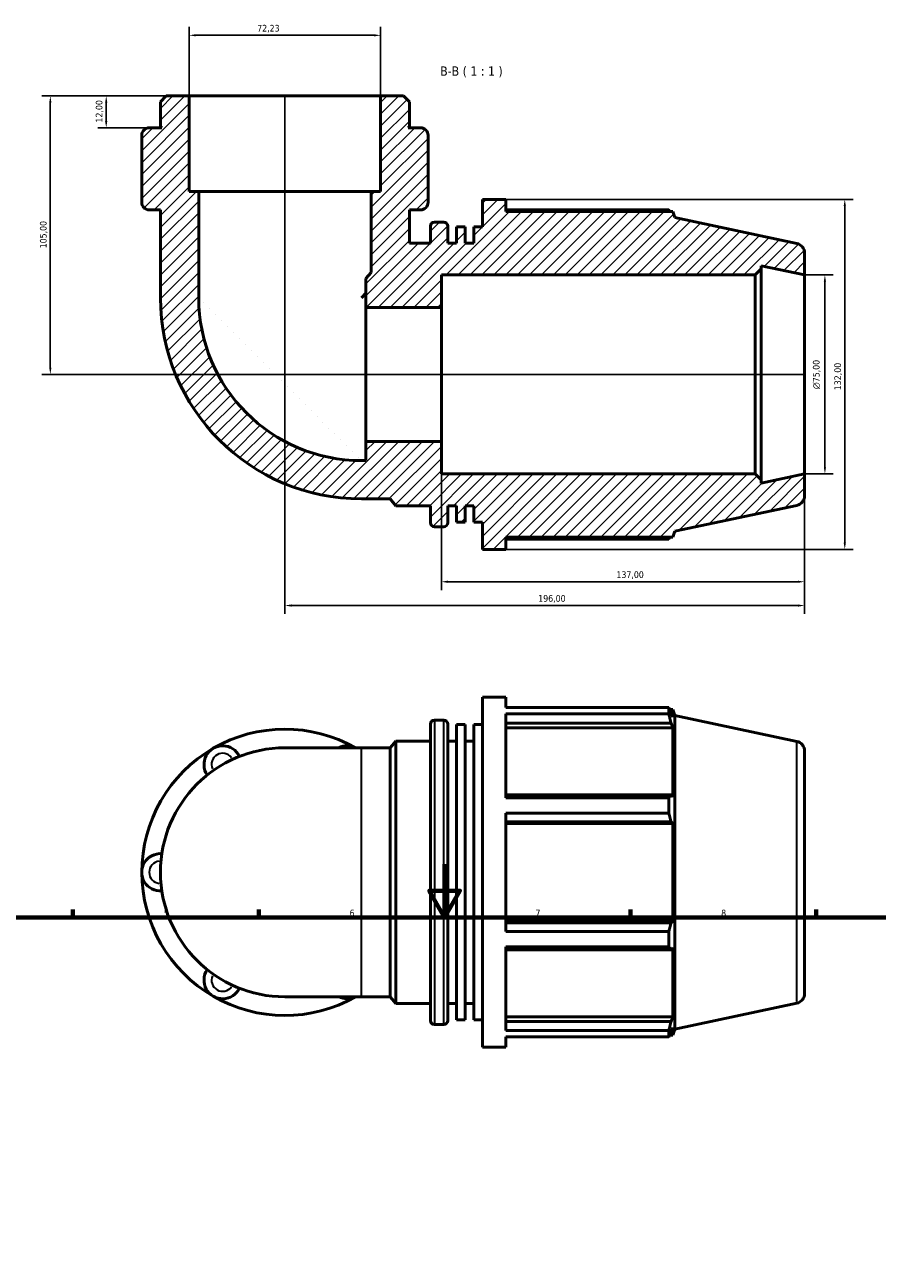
# Model space of a CAD drawing. Header units: millimetres. Extents: x 0 to 924, y -23 to 911.
# Tile 5 of 6: x 262 to 584, y 444 to 911. Entities that reach past the tile are written whole.
import ezdxf

# ---------------------------------------------------------------- set-up
doc = ezdxf.new("R2010")
doc.units = ezdxf.units.MM
for name, color, linetype, lineweight in [('Border (ISO)', 7, 'Continuous', 70), ('Dimension (ISO)', 7, 'Continuous', 25), ('Hatch (ISO)', 7, 'Continuous', 18), ('Symbol (ISO)', 7, 'Continuous', 25), ('Visible (ISO)', 7, 'Continuous', 50), ('Visible Narrow (ISO)', 7, 'Continuous', 35)]:
    doc.layers.add(name, color=color, linetype=linetype, lineweight=lineweight)
doc.styles.add('Label Text (ISO)', font='tahoma.ttf')
doc.styles.add('Note Text (ISO)', font='tahoma.ttf')
doc.dimstyles.new('Default (ISO)', dxfattribs={"dimtxt": 2.5, "dimasz": 2.5, "dimexe": 3.175, "dimexo": 0, "dimgap": 0.762, "dimtad": 1, "dimrnd": 1e-08, "dimzin": 0, "dimtxsty": 'Note Text (ISO)', "dimcen": 0.09, "dimdle": 10, "dimclrd": 256, "dimclre": 256, "dimclrt": 232, "dimazin": 0, "dimtfac": 1.40208, "dimtmove": 0, "dimatfit": 3, "dimfxl": 1, "dimtolj": 1, "dimtzin": 0, "dimlwd": -1, "dimlwe": -1, "dimarcsym": 0})

# ---------------------------------------------------------------- blocks, each defined once
blk = doc.blocks.new('Borders Default Border')
at = {"layer": 'Border (ISO)'}
for p, q in [((280.33, 574), (280.33, 576.9)), ((350.42, 574), (350.42, 576.9)), ((490.58, 574), (490.58, 576.9)), ((560.67, 574), (560.67, 576.9))]:
    blk.add_line(p, q, dxfattribs=at)
at = {"layer": 'Border (ISO)', "flags": 128}
for points in [[(420.5, 594), (420.5, 574), (414.73, 584), (426.27, 584), (420.5, 574)], [(20, 20), (20, 574), (821, 574), (821, 20), (20, 20)]]:
    blk.add_lwpolyline(points, dxfattribs=at)
at = {"layer": 'Border (ISO)', "color": 232, "true_color": 0xca0064, "char_height": 2.5, "attachment_point": 7, "style": 'Note Text (ISO)'}
for s, insert in [('5', (314.64, 574.35)), ('6', (384.66, 574.35)), ('7', (454.77, 574.4)), ('8', (524.81, 574.34))]:
    blk.add_mtext(s, dxfattribs=dict(at, insert=insert))
blk = doc.blocks.new('*D7')
at = {"layer": 'Defpoints', "color": 0, "transparency": 16777216}
for p in [(419.27, 753.46), (556.27, 741.24), (419.27, 700.55)]:
    blk.add_point(p, dxfattribs=at)
at = {"layer": 'Dimension (ISO)', "transparency": 16777216}
for p, q in [((419.27, 753.46), (419.27, 697.37)), ((556.27, 741.24), (556.27, 697.37)), ((553.77, 700.55), (421.77, 700.55))]:
    blk.add_line(p, q, dxfattribs=at)
for points in [[(421.77, 700.97), (421.77, 700.13), (419.27, 700.55)], [(553.77, 700.97), (553.77, 700.13), (556.27, 700.55)]]:
    blk.add_solid(points, dxfattribs=at)
at = {"layer": 'Dimension (ISO)', "color": 232, "true_color": 0xca0064, "transparency": 16777216, "insert": (485.31, 704.48), "char_height": 2.5, "attachment_point": 1, "style": 'Note Text (ISO)'}
blk.add_mtext('\\A1;137,00', dxfattribs=at)
blk = doc.blocks.new('*D8')
at = {"layer": 'Defpoints', "color": 0, "transparency": 16777216}
for p in [(443.55, 844.74), (443.55, 712.74), (571.42, 712.74)]:
    blk.add_point(p, dxfattribs=at)
at = {"layer": 'Dimension (ISO)', "transparency": 16777216}
for p, q in [((443.55, 844.74), (574.6, 844.74)), ((571.42, 842.24), (571.42, 715.24)), ((443.55, 712.74), (574.6, 712.74))]:
    blk.add_line(p, q, dxfattribs=at)
for points in [[(571.01, 842.24), (571.84, 842.24), (571.42, 844.74)], [(571.01, 715.24), (571.84, 715.24), (571.42, 712.74)]]:
    blk.add_solid(points, dxfattribs=at)
at = {"layer": 'Dimension (ISO)', "color": 232, "true_color": 0xca0064, "transparency": 16777216, "insert": (567.49, 772.79), "char_height": 2.5, "attachment_point": 1, "rotation": 90, "style": 'Note Text (ISO)'}
blk.add_mtext('\\A1;132,00', dxfattribs=at)
blk = doc.blocks.new('*D9')
at = {"layer": 'Defpoints', "color": 0, "transparency": 16777216}
for p in [(556.27, 816.24), (556.27, 741.24), (563.93, 741.24)]:
    blk.add_point(p, dxfattribs=at)
at = {"layer": 'Dimension (ISO)', "transparency": 16777216}
for p, q in [((556.27, 816.24), (567.1, 816.24)), ((563.93, 813.74), (563.93, 743.74)), ((556.27, 741.24), (567.1, 741.24))]:
    blk.add_line(p, q, dxfattribs=at)
for points in [[(563.51, 813.74), (564.34, 813.74), (563.93, 816.24)], [(563.51, 743.74), (564.34, 743.74), (563.93, 741.24)]]:
    blk.add_solid(points, dxfattribs=at)
at = {"layer": 'Dimension (ISO)', "color": 232, "true_color": 0xca0064, "transparency": 16777216, "insert": (559.4, 773.19), "char_height": 2.5, "attachment_point": 1, "rotation": 90, "style": 'Note Text (ISO)'}
blk.add_mtext('\\A1;\\fAIGDT|b0|i0;\\H2.5000;\\ln\\fTahoma|b0|i0;\\H2.5000;75,00', dxfattribs=at)
blk = doc.blocks.new('*D10')
at = {"layer": 'Defpoints', "color": 0, "transparency": 16777216}
for p in [(324.15, 883.74), (271.8, 778.74), (556.27, 778.74)]:
    blk.add_point(p, dxfattribs=at)
at = {"layer": 'Dimension (ISO)', "transparency": 16777216}
for p, q in [((324.15, 883.74), (268.63, 883.74)), ((271.8, 881.24), (271.8, 781.24)), ((556.27, 778.74), (268.63, 778.74))]:
    blk.add_line(p, q, dxfattribs=at)
for points in [[(271.39, 881.24), (272.22, 881.24), (271.8, 883.74)], [(271.39, 781.24), (272.22, 781.24), (271.8, 778.74)]]:
    blk.add_solid(points, dxfattribs=at)
at = {"layer": 'Dimension (ISO)', "color": 232, "true_color": 0xca0064, "transparency": 16777216, "insert": (267.87, 826.29), "char_height": 2.5, "attachment_point": 1, "rotation": 90, "style": 'Note Text (ISO)'}
blk.add_mtext('\\A1;105,00', dxfattribs=at)
blk = doc.blocks.new('*D11')
at = {"layer": 'Defpoints', "color": 0, "transparency": 16777216}
for p in [(315.49, 883.74), (292.88, 871.74), (309.09, 871.74)]:
    blk.add_point(p, dxfattribs=at)
at = {"layer": 'Dimension (ISO)', "transparency": 16777216}
for p, q in [((315.49, 883.74), (289.7, 883.74)), ((292.88, 881.24), (292.88, 874.24)), ((309.09, 871.74), (289.7, 871.74))]:
    blk.add_line(p, q, dxfattribs=at)
for points in [[(292.46, 881.24), (293.3, 881.24), (292.88, 883.74)], [(292.46, 874.24), (293.3, 874.24), (292.88, 871.74)]]:
    blk.add_solid(points, dxfattribs=at)
at = {"layer": 'Dimension (ISO)', "color": 232, "true_color": 0xca0064, "transparency": 16777216, "insert": (288.94, 873.73), "char_height": 2.5, "attachment_point": 1, "rotation": 90, "style": 'Note Text (ISO)'}
blk.add_mtext('\\A1;12,00', dxfattribs=at)
blk = doc.blocks.new('*D12')
at = {"layer": 'Defpoints', "color": 0, "transparency": 16777216}
for p in [(324.15, 906.61), (324.15, 883.74), (396.38, 883.74)]:
    blk.add_point(p, dxfattribs=at)
at = {"layer": 'Dimension (ISO)', "transparency": 16777216}
for p, q in [((324.15, 883.74), (324.15, 909.79)), ((393.88, 906.61), (326.65, 906.61)), ((396.38, 883.74), (396.38, 909.79))]:
    blk.add_line(p, q, dxfattribs=at)
for points in [[(326.65, 907.03), (326.65, 906.2), (324.15, 906.61)], [(393.88, 907.03), (393.88, 906.2), (396.38, 906.61)]]:
    blk.add_solid(points, dxfattribs=at)
at = {"layer": 'Dimension (ISO)', "color": 232, "true_color": 0xca0064, "transparency": 16777216, "insert": (349.82, 910.55), "char_height": 2.5, "attachment_point": 1, "style": 'Note Text (ISO)'}
blk.add_mtext('\\A1;72,23', dxfattribs=at)
blk = doc.blocks.new('*D13')
at = {"layer": 'Defpoints', "color": 0, "transparency": 16777216}
for p in [(360.27, 883.74), (556.27, 741.24), (360.27, 691.58)]:
    blk.add_point(p, dxfattribs=at)
at = {"layer": 'Dimension (ISO)', "transparency": 16777216}
for p, q in [((360.27, 883.74), (360.27, 688.4)), ((556.27, 741.24), (556.27, 688.4)), ((553.77, 691.58), (362.77, 691.58))]:
    blk.add_line(p, q, dxfattribs=at)
for points in [[(362.77, 692), (362.77, 691.16), (360.27, 691.58)], [(553.77, 692), (553.77, 691.16), (556.27, 691.58)]]:
    blk.add_solid(points, dxfattribs=at)
at = {"layer": 'Dimension (ISO)', "color": 232, "true_color": 0xca0064, "transparency": 16777216, "insert": (455.81, 695.51), "char_height": 2.5, "attachment_point": 1, "style": 'Note Text (ISO)'}
blk.add_mtext('\\A1;196,00', dxfattribs=at)

msp = doc.modelspace()

# ---------------------------------------------------------------- hatches: boundary and pattern name
at = {"layer": 'Hatch (ISO)'}
h = msp.add_hatch(dxfattribs=at)
h.set_pattern_fill('ANSI31', color=256, scale=25.4, style=0)
h.set_pattern_definition([(45, (0, 0), (-2.245064, 2.245064), [])])
edge = h.paths.add_edge_path()
edge.add_line((396.38, 847.741), (392.768, 847.741))
edge.add_line((392.768, 847.741), (392.768, 817.144))
edge.add_line((392.768, 817.144), (390.847, 814.854))
edge.add_line((390.847, 814.854), (390.847, 804.02))
edge.add_line((390.847, 804.02), (419.267, 804.02))
edge.add_line((419.267, 804.02), (419.267, 816.241))
edge.add_line((419.267, 816.241), (537.683, 816.241))
edge.add_line((537.683, 816.241), (539.933, 818.491))
edge.add_line((539.933, 818.491), (539.933, 819.713))
edge.add_line((539.933, 819.713), (556.267, 816.241))
edge.add_line((556.267, 816.241), (556.267, 824.454))
edge.add_ellipse((552.517, 824.454), major_axis=(3.75, 0), ratio=1, start_angle=0, end_angle=78)
edge.add_line((553.296, 828.123), (507.267, 837.906))
edge.add_line((507.267, 837.906), (506.547, 840.121))
edge.add_line((506.547, 840.121), (443.547, 840.121))
edge.add_line((443.547, 840.121), (443.547, 844.741))
edge.add_line((443.547, 844.741), (434.747, 844.741))
edge.add_line((434.747, 844.741), (434.747, 834.439))
edge.add_line((434.747, 834.439), (431.48, 834.439))
edge.add_line((431.48, 834.439), (431.48, 828.241))
edge.add_line((431.48, 828.241), (428.213, 828.241))
edge.add_line((428.213, 828.241), (428.213, 834.439))
edge.add_line((428.213, 834.439), (424.947, 834.439))
edge.add_line((424.947, 834.439), (424.947, 828.241))
edge.add_line((424.947, 828.241), (421.68, 828.241))
edge.add_line((421.68, 828.241), (421.68, 834.661))
edge.add_ellipse((420.18, 834.661), major_axis=(1.5, 0), ratio=1, start_angle=0, end_angle=90)
edge.add_line((420.18, 836.161), (416.647, 836.161))
edge.add_ellipse((416.647, 834.661), major_axis=(0, 1.5), ratio=1, start_angle=0, end_angle=90)
edge.add_line((415.147, 834.661), (415.147, 828.241))
edge.add_line((415.147, 828.241), (407.214, 828.241))
edge.add_line((407.214, 828.241), (407.214, 840.781))
edge.add_line((407.214, 840.781), (411.439, 840.781))
edge.add_ellipse((411.439, 843.598), major_axis=(0, -2.817), ratio=1, start_angle=0, end_angle=90)
edge.add_line((414.256, 843.598), (414.256, 844.141))
edge.add_line((414.256, 844.141), (414.256, 847.741))
edge.add_line((414.256, 847.741), (414.256, 868.924))
edge.add_ellipse((411.439, 868.924), major_axis=(2.817, 0), ratio=1, start_angle=0, end_angle=90)
edge.add_line((411.439, 871.741), (406.714, 871.741))
edge.add_line((406.714, 871.741), (407.214, 872.241))
edge.add_line((407.214, 872.241), (407.214, 881.574))
edge.add_line((407.214, 881.574), (405.047, 883.741))
edge.add_line((405.047, 883.741), (396.38, 883.741))
edge.add_line((396.38, 883.741), (396.38, 847.741))
edge = h.paths.add_edge_path()
edge.add_line((327.765, 847.741), (324.154, 847.741))
edge.add_line((324.154, 847.741), (324.154, 883.741))
edge.add_line((324.154, 883.741), (315.487, 883.741))
edge.add_line((315.487, 883.741), (313.32, 881.574))
edge.add_line((313.32, 881.574), (313.32, 872.241))
edge.add_line((313.32, 872.241), (313.82, 871.741))
edge.add_line((313.82, 871.741), (309.095, 871.741))
edge.add_ellipse((309.095, 868.924), major_axis=(0, 2.817), ratio=1, start_angle=0, end_angle=90)
edge.add_line((306.278, 868.924), (306.278, 847.741))
edge.add_line((306.278, 847.741), (306.278, 844.141))
edge.add_line((306.278, 844.141), (306.278, 843.598))
edge.add_ellipse((309.095, 843.598), major_axis=(-2.817, 0), ratio=1, start_angle=0, end_angle=90)
edge.add_line((309.095, 840.781), (313.32, 840.781))
edge.add_line((313.32, 840.781), (313.32, 807.632))
edge.add_ellipse((389.157, 807.632), major_axis=(-75.837, 0), ratio=1, start_angle=0, end_angle=90)
edge.add_line((389.157, 731.794), (399.938, 731.794))
edge.add_line((399.938, 731.794), (402.08, 729.241))
edge.add_line((402.08, 729.241), (415.147, 729.241))
edge.add_line((415.147, 729.241), (415.147, 722.821))
edge.add_ellipse((416.647, 722.821), major_axis=(-1.5, 0), ratio=1, start_angle=0, end_angle=90)
edge.add_line((416.647, 721.321), (420.18, 721.321))
edge.add_ellipse((420.18, 722.821), major_axis=(0, -1.5), ratio=1, start_angle=0, end_angle=90)
edge.add_line((421.68, 722.821), (421.68, 729.241))
edge.add_line((421.68, 729.241), (424.947, 729.241))
edge.add_line((424.947, 729.241), (424.947, 723.044))
edge.add_line((424.947, 723.044), (428.213, 723.044))
edge.add_line((428.213, 723.044), (428.213, 729.241))
edge.add_line((428.213, 729.241), (431.48, 729.241))
edge.add_line((431.48, 729.241), (431.48, 723.044))
edge.add_line((431.48, 723.044), (434.747, 723.044))
edge.add_line((434.747, 723.044), (434.747, 712.741))
edge.add_line((434.747, 712.741), (443.547, 712.741))
edge.add_line((443.547, 712.741), (443.547, 717.361))
edge.add_line((443.547, 717.361), (506.547, 717.361))
edge.add_line((506.547, 717.361), (507.267, 719.576))
edge.add_line((507.267, 719.576), (553.296, 729.36))
edge.add_ellipse((552.517, 733.028), major_axis=(0.78, -3.668), ratio=1, start_angle=0, end_angle=78)
edge.add_line((556.267, 733.028), (556.267, 741.241))
edge.add_line((556.267, 741.241), (539.933, 737.769))
edge.add_line((539.933, 737.769), (539.933, 738.991))
edge.add_line((539.933, 738.991), (537.683, 741.241))
edge.add_line((537.683, 741.241), (419.267, 741.241))
edge.add_line((419.267, 741.241), (419.267, 753.462))
edge.add_line((419.267, 753.462), (390.847, 753.462))
edge.add_line((390.847, 753.462), (390.847, 746.239))
edge.add_line((390.847, 746.239), (389.157, 746.239))
edge.add_ellipse((389.157, 807.632), major_axis=(0, -61.392), ratio=1, start_angle=270, end_angle=360, ccw=False)
edge.add_line((327.765, 807.632), (327.765, 847.741))

# ---------------------------------------------------------------- linework, layer by layer
at = {"layer": 'Visible (ISO)'}
for p, q in [((315.487, 883.741), (313.32, 881.574)), ((324.154, 883.741), (315.487, 883.741)), ((324.154, 847.741), (324.154, 883.741)), ((396.38, 883.741), (324.154, 883.741)), ((405.047, 883.741), (396.38, 883.741)), ((396.38, 883.741), (396.38, 847.741)), ((407.214, 881.574), (405.047, 883.741)), ((313.32, 881.574), (313.32, 872.241)), ((407.214, 872.241), (407.214, 881.574)), ((306.278, 868.924), (306.278, 847.741)), ((313.82, 871.741), (309.095, 871.741)), ((313.32, 872.241), (313.82, 871.741)), ((406.714, 871.741), (407.214, 872.241)), ((411.439, 871.741), (406.714, 871.741)), ((414.256, 847.741), (414.256, 868.924)), ((306.278, 847.741), (306.278, 844.141)), ((327.765, 847.741), (324.154, 847.741)), ((327.765, 807.632), (327.765, 847.741)), ((392.768, 847.741), (327.765, 847.741)), ((396.38, 847.741), (392.768, 847.741)), ((392.768, 847.741), (392.768, 817.144)), ((414.256, 844.141), (414.256, 847.741)), ((306.278, 844.141), (306.278, 843.598)), ((309.095, 840.781), (313.32, 840.781)), ((313.32, 840.781), (313.32, 807.632)), ((407.214, 828.241), (407.214, 840.781)), ((407.214, 840.781), (411.439, 840.781)), ((414.256, 843.598), (414.256, 844.141)), ((443.547, 844.741), (434.747, 844.741)), ((434.747, 844.741), (434.747, 834.439)), ((443.547, 840.121), (443.547, 844.741)), ((505.046, 840.842), (443.547, 840.842)), ((420.18, 836.161), (416.647, 836.161)), ((506.547, 840.121), (443.547, 840.121)), ((507.267, 837.906), (506.547, 840.121)), ((553.296, 828.123), (507.267, 837.906)), ((415.147, 834.661), (415.147, 828.241)), ((421.68, 828.241), (421.68, 834.661)), ((428.213, 834.439), (424.947, 834.439)), ((424.947, 834.439), (424.947, 828.241)), ((428.213, 828.241), (428.213, 834.439)), ((434.747, 834.439), (431.48, 834.439)), ((431.48, 834.439), (431.48, 828.241)), ((415.147, 828.241), (407.214, 828.241)), ((424.947, 828.241), (421.68, 828.241)), ((431.48, 828.241), (428.213, 828.241)), ((556.267, 816.241), (556.267, 824.454)), ((537.683, 816.241), (539.933, 818.491)), ((539.933, 818.491), (539.933, 819.713)), ((539.933, 819.713), (556.267, 816.241)), ((539.933, 738.991), (539.933, 818.491)), ((392.768, 817.144), (390.847, 814.854)), ((390.847, 814.854), (390.847, 804.02)), ((419.267, 804.02), (419.267, 816.241)), ((419.267, 816.241), (537.683, 816.241)), ((537.683, 816.241), (537.683, 741.241)), ((556.267, 741.241), (556.267, 816.241)), ((390.847, 809.321), (389.157, 807.632)), ((390.847, 804.02), (419.267, 804.02)), ((390.847, 753.462), (390.847, 804.02)), ((419.267, 753.462), (419.267, 804.02)), ((419.267, 753.462), (390.847, 753.462)), ((390.847, 753.462), (390.847, 746.239)), ((419.267, 741.241), (419.267, 753.462)), ((390.847, 746.239), (389.157, 746.239)), ((537.683, 741.241), (419.267, 741.241)), ((539.933, 738.991), (537.683, 741.241)), ((556.267, 741.241), (539.933, 737.769)), ((539.933, 737.769), (539.933, 738.991)), ((556.267, 733.028), (556.267, 741.241)), ((389.157, 731.794), (399.938, 731.794)), ((399.938, 731.794), (402.08, 729.241)), ((402.08, 729.241), (415.147, 729.241)), ((415.147, 729.241), (415.147, 722.821)), ((421.68, 722.821), (421.68, 729.241)), ((421.68, 729.241), (424.947, 729.241)), ((424.947, 729.241), (424.947, 723.044)), ((428.213, 723.044), (428.213, 729.241)), ((428.213, 729.241), (431.48, 729.241)), ((431.48, 729.241), (431.48, 723.044)), ((507.267, 719.576), (553.296, 729.36)), ((416.647, 721.321), (420.18, 721.321)), ((424.947, 723.044), (428.213, 723.044)), ((431.48, 723.044), (434.747, 723.044)), ((434.747, 723.044), (434.747, 712.741)), ((506.547, 717.361), (507.267, 719.576)), ((443.547, 712.741), (443.547, 717.361)), ((443.547, 717.361), (506.547, 717.361)), ((443.547, 716.64), (505.046, 716.64)), ((434.747, 712.741), (443.547, 712.741)), ((434.747, 524.982), (434.747, 656.982)), ((434.747, 656.982), (443.547, 656.982)), ((443.547, 653.084), (443.547, 656.982)), ((443.547, 653.084), (505.046, 653.084)), ((443.547, 619.092), (443.547, 650.697)), ((505.046, 650.697), (443.547, 650.697)), ((505.046, 650.697), (505.046, 653.084)), ((505.42, 652.362), (506.547, 652.362)), ((506.547, 649.521), (505.904, 651.41)), ((506.547, 649.521), (506.547, 652.362)), ((507.267, 650.148), (506.547, 652.362)), ((507.267, 531.817), (507.267, 650.148)), ((553.296, 640.364), (507.267, 650.148)), ((415.147, 535.062), (415.147, 646.902)), ((416.647, 648.402), (420.18, 648.402)), ((421.68, 646.902), (421.68, 535.062)), ((424.947, 535.285), (424.947, 646.68)), ((424.947, 646.68), (428.213, 646.68)), ((428.213, 535.285), (428.213, 646.68)), ((431.48, 535.285), (431.48, 646.68)), ((431.48, 646.68), (434.747, 646.68)), ((443.547, 647.183), (505.904, 647.183)), ((443.547, 645.427), (506.547, 645.427)), ((505.904, 647.183), (506.547, 645.427)), ((506.547, 619.324), (506.547, 645.427)), ((399.938, 637.929), (402.08, 640.482)), ((402.08, 541.482), (402.08, 640.482)), ((402.08, 640.482), (415.147, 640.482)), ((421.68, 640.482), (424.947, 640.482)), ((428.213, 640.482), (431.48, 640.482)), ((389.157, 637.929), (360.267, 637.929)), ((389.157, 637.929), (399.938, 637.929)), ((399.938, 544.035), (399.938, 637.929)), ((556.267, 636.696), (556.267, 545.269)), ((505.904, 620.239), (443.547, 620.239)), ((443.547, 619.092), (505.046, 619.092)), ((505.046, 613.33), (505.046, 619.092)), ((506.547, 619.324), (505.904, 620.239)), ((443.547, 568.634), (443.547, 613.33)), ((505.046, 613.33), (443.547, 613.33)), ((443.547, 610.035), (505.904, 610.035)), ((443.547, 609.44), (506.547, 609.44)), ((505.904, 610.035), (506.547, 609.44)), ((506.547, 572.525), (506.547, 609.44)), ((443.547, 572.525), (506.547, 572.525)), ((505.904, 571.93), (443.547, 571.93)), ((506.547, 572.525), (505.904, 571.93)), ((443.547, 568.634), (505.046, 568.634)), ((505.046, 562.873), (505.046, 568.634)), ((443.547, 531.268), (443.547, 562.873)), ((505.046, 562.873), (443.547, 562.873)), ((443.547, 561.726), (505.904, 561.726)), ((505.904, 561.726), (506.547, 562.64)), ((506.547, 536.538), (506.547, 562.64)), ((360.267, 544.035), (389.157, 544.035)), ((389.157, 544.035), (399.938, 544.035)), ((399.938, 544.035), (402.08, 541.482)), ((402.08, 541.482), (415.147, 541.482)), ((421.68, 541.482), (424.947, 541.482)), ((428.213, 541.482), (431.48, 541.482)), ((553.296, 541.601), (507.267, 531.817)), ((416.647, 533.562), (420.18, 533.562)), ((424.947, 535.285), (428.213, 535.285)), ((431.48, 535.285), (434.747, 535.285)), ((443.547, 536.538), (506.547, 536.538)), ((505.904, 534.781), (443.547, 534.781)), ((506.547, 536.538), (505.904, 534.781)), ((505.904, 530.555), (506.547, 532.443)), ((506.547, 529.602), (506.547, 532.443)), ((443.547, 531.268), (505.046, 531.268)), ((443.547, 524.982), (443.547, 528.881)), ((505.046, 528.881), (443.547, 528.881)), ((505.046, 528.881), (505.046, 531.268)), ((505.42, 529.602), (506.547, 529.602)), ((507.267, 531.817), (506.547, 529.602)), ((434.747, 524.982), (443.547, 524.982))]:
    msp.add_line(p, q, dxfattribs=at)
for centre, radius, start, end in [((309.095, 868.924), 2.817, 90, 180), ((411.439, 868.924), 2.817, 0, 90), ((309.095, 843.598), 2.817, 180, 270), ((411.439, 843.598), 2.817, 270, 0), ((416.647, 834.661), 1.5, 90, 180), ((420.18, 834.661), 1.5, 0, 90), ((552.517, 824.454), 3.75, 0, 78), ((389.157, 807.632), 75.837, 180, 270), ((389.157, 807.632), 61.392, 180, 270), ((552.517, 733.028), 3.75, 282, 0), ((416.647, 722.821), 1.5, 180, 270), ((420.18, 722.821), 1.5, 270, 0), ((360.267, 590.982), 53.989, 60.40815, 120), ((416.647, 646.902), 1.5, 90, 180), ((420.18, 646.902), 1.5, 0, 90), ((552.517, 636.696), 3.75, 0, 78), ((360.267, 590.982), 53.989, 120, 180), ((360.267, 590.982), 46.947, 90, 270), ((336.793, 631.64), 7.042, 25.69878, 214.30122), ((383.74, 631.64), 7.042, 63.27356, 116.72644), ((313.32, 590.982), 7.042, 85.69878, 274.30122), ((360.267, 590.982), 53.989, 180, 240), ((336.793, 550.325), 7.042, 145.69878, 334.30122), ((360.267, 590.982), 53.989, 240, 299.59185), ((383.74, 550.325), 7.042, 243.27356, 296.72644), ((552.517, 545.269), 3.75, 282, 0), ((416.647, 535.062), 1.5, 180, 270), ((420.18, 535.062), 1.5, 270, 0)]:
    msp.add_arc(centre, radius, start, end, dxfattribs=at)
for points, weights in [([(505.42, 840.121), (505.236, 840.479), (505.046, 840.842)], [1.00081938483, 1.00048372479, 1]), ([(505.046, 716.64), (505.236, 717.004), (505.42, 717.361)], [1, 1.00048372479, 1.00081938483]), ([(505.046, 653.084), (505.492, 652.23), (505.904, 651.41)], [1, 1.00113619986, 1.00145550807]), ([(505.904, 647.183), (505.492, 648.904), (505.046, 650.697)], [1.00145550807, 1.00113619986, 1]), ([(505.046, 619.092), (505.492, 619.677), (505.904, 620.239)], [1, 1.00113619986, 1.00145550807]), ([(505.904, 610.035), (505.492, 611.649), (505.046, 613.33)], [1.00145550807, 1.00113619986, 1]), ([(505.046, 568.634), (505.492, 570.316), (505.904, 571.93)], [1, 1.00113619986, 1.00145550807]), ([(505.904, 561.726), (505.492, 562.288), (505.046, 562.873)], [1.00145550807, 1.00113619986, 1]), ([(505.046, 531.268), (505.492, 533.06), (505.904, 534.781)], [1, 1.00113619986, 1.00145550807]), ([(505.904, 530.555), (505.492, 529.735), (505.046, 528.881)], [1.00145550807, 1.00113619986, 1])]:
    msp.add_rational_spline(points, weights, degree=2, dxfattribs=at)
at = {"layer": 'Visible Narrow (ISO)'}
for p, q in [((416.647, 647.695), (416.647, 534.269)), ((420.18, 534.269), (420.18, 647.695)), ((389.157, 544.613), (389.157, 637.351)), ((553.296, 542.209), (553.296, 639.756))]:
    msp.add_line(p, q, dxfattribs=at)
for centre, start, end in [((336.793, 631.64), 36.67874, 203.32126), ((313.32, 590.982), 96.67874, 263.32126), ((336.793, 550.325), 156.67874, 323.32126)]:
    msp.add_arc(centre, 4.225, start, end, dxfattribs=at)

# ---------------------------------------------------------------- block references
msp.add_blockref('Borders Default Border', (0, 0))

# ---------------------------------------------------------------- texts
at = {"layer": 'Symbol (ISO)', "insert": (418.833, 890.741), "char_height": 3.5, "attachment_point": 7, "style": 'Label Text (ISO)'}
msp.add_mtext('B-B ( 1 : 1 )', dxfattribs=at)

# ---------------------------------------------------------------- dimensions: what is measured, and where the dimension line sits
at = {"layer": 'Dimension (ISO)'}
for base, p1, p2, angle, picture, middle in [((324.154, 906.612), (396.38, 883.741), (324.154, 883.741), 180, '*D12', (353.917, 906.612)), ((271.804, 778.741), (324.154, 883.741), (556.267, 778.741), 270, '*D10', (271.804, 831.241)), ((292.88, 871.741), (315.487, 883.741), (309.095, 871.741), 90, '*D11', (292.88, 877.741)), ((360.267, 691.579), (556.267, 741.241), (360.267, 883.741), 180, '*D13', (460.767, 691.579)), ((571.423, 712.741), (443.547, 844.741), (443.547, 712.741), 90, '*D8', (571.423, 777.741)), ((419.267, 700.549), (556.267, 741.241), (419.267, 753.462), 180, '*D7', (490.267, 700.549))]:
    dim = msp.add_linear_dim(base=base, p1=p1, p2=p2, angle=angle, dimstyle='Default (ISO)', override={"dimdec": 2, "dimtp": 0, "dimtm": 0, "dimtdec": 2, "dimtofl": 0, "dimatfit": 1}, dxfattribs=at)
    dim.commit()
    dim.dimension.update_dxf_attribs({"geometry": picture, "text_midpoint": middle, "dimtype": 160})
dim = msp.add_linear_dim(base=(563.925, 741.241), p1=(556.267, 816.241), p2=(556.267, 741.241), angle=90, text='\\fAIGDT|b0|i0;\\H2.5000;\\ln\\fTahoma|b0|i0;\\H2.5000;<>', dimstyle='Default (ISO)', override={"dimdec": 2, "dimtp": 0, "dimtm": 0, "dimtdec": 2, "dimtofl": 0, "dimatfit": 1}, dxfattribs=at)
dim.commit()
dim.dimension.update_dxf_attribs({"geometry": '*D9', "text_midpoint": (563.925, 778.741), "dimtype": 160})

doc.saveas('drawing.dxf')
